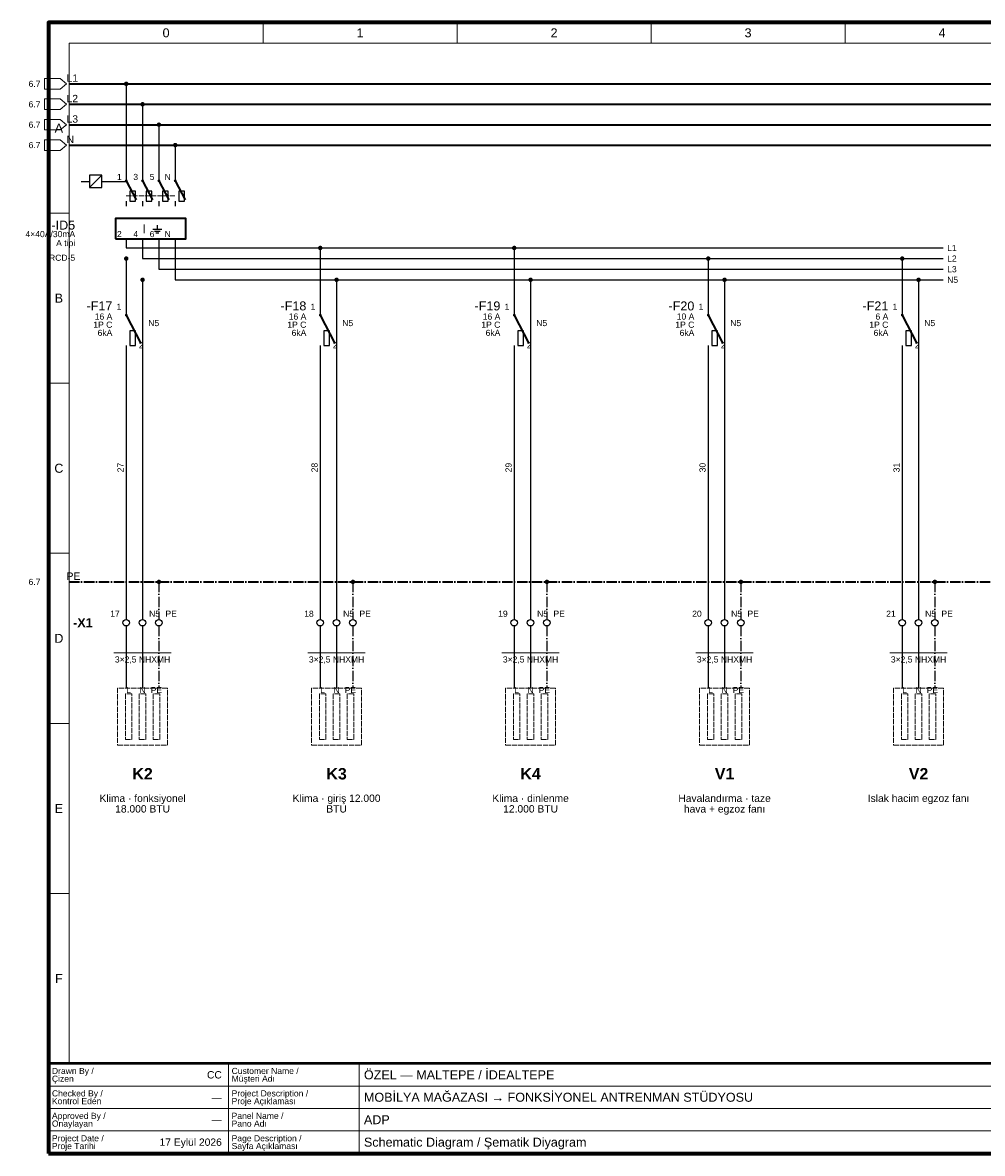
# Paper-space layout '07 Schematic Diagram - Şematik Diyagram' of a CAD drawing. Header units: millimetres. Extents: x 14 to 415, y 10 to 287.
# Tile 1 of 2: x 14 to 249, y 10 to 287. Entities that reach past the tile are written whole.
import ezdxf
from ezdxf.enums import TextEntityAlignment as Align

# ---------------------------------------------------------------- set-up
doc = ezdxf.new("R2010")
doc.units = ezdxf.units.MM
doc.linetypes.add('DASHDOT', pattern=[3.556, 2.54, -0.508, 0, -0.508])
doc.linetypes.add('DASHED', pattern=[1.524, 1.27, -0.254])
for name, color, linetype, lineweight in [('E-SEMA-ANTET', 7, 'Continuous', 50), ('E-SEMA-KLEMENS', 7, 'Continuous', 25), ('E-SEMA-PE', 7, 'DASHDOT', 35), ('E-SEMA-RAY', 7, 'Continuous', 35), ('E-SEMA-SEMBOL', 7, 'Continuous', 35), ('E-SEMA-TEL', 7, 'Continuous', 25), ('E-SEMA-YAZI', 7, 'Continuous', 18), ('E-SEMA-YUK', 8, 'DASHED', 18), ('E-SEMA-ZON', 8, 'Continuous', 18)]:
    doc.layers.add(name, color=color, linetype=linetype, lineweight=lineweight)
doc.styles.add('GYM', font='arial.ttf')
doc.styles.add('GYM-B', font='arialbd.ttf')

psp = doc.layouts.new('07 Schematic Diagram - Şematik Diyagram')

# ---------------------------------------------------------------- hatches: boundary and pattern name
at = {"layer": 'E-SEMA-SEMBOL'}
h = psp.add_hatch(color=7, dxfattribs=at)
edge = h.paths.add_edge_path()
edge.add_arc((39, 272), 0.55, 0, 360)
h = psp.add_hatch(color=7, dxfattribs=at)
edge = h.paths.add_edge_path()
edge.add_arc((43, 267), 0.55, 0, 360)
h = psp.add_hatch(color=7, dxfattribs=at)
edge = h.paths.add_edge_path()
edge.add_arc((47, 262), 0.55, 0, 360)
h = psp.add_hatch(color=7, dxfattribs=at)
edge = h.paths.add_edge_path()
edge.add_arc((51, 257), 0.55, 0, 360)
h = psp.add_hatch(color=7, dxfattribs=at)
edge = h.paths.add_edge_path()
edge.add_arc((39, 248.24), 0.35, 0, 360)
h = psp.add_hatch(color=7, dxfattribs=at)
edge = h.paths.add_edge_path()
edge.add_arc((43, 248.24), 0.35, 0, 360)
h = psp.add_hatch(color=7, dxfattribs=at)
edge = h.paths.add_edge_path()
edge.add_arc((47, 248.24), 0.35, 0, 360)
h = psp.add_hatch(color=7, dxfattribs=at)
edge = h.paths.add_edge_path()
edge.add_arc((51, 248.24), 0.35, 0, 360)
h = psp.add_hatch(color=7, dxfattribs=at)
edge = h.paths.add_edge_path()
edge.add_arc((86.5, 231.8), 0.55, 0, 360)
h = psp.add_hatch(color=7, dxfattribs=at)
edge = h.paths.add_edge_path()
edge.add_arc((134, 231.8), 0.55, 0, 360)
h = psp.add_hatch(color=7, dxfattribs=at)
edge = h.paths.add_edge_path()
edge.add_arc((39, 229.2), 0.55, 0, 360)
h = psp.add_hatch(color=7, dxfattribs=at)
edge = h.paths.add_edge_path()
edge.add_arc((181.5, 229.2), 0.55, 0, 360)
h = psp.add_hatch(color=7, dxfattribs=at)
edge = h.paths.add_edge_path()
edge.add_arc((229, 229.2), 0.55, 0, 360)
h = psp.add_hatch(color=7, dxfattribs=at)
edge = h.paths.add_edge_path()
edge.add_arc((43, 224), 0.55, 0, 360)
h = psp.add_hatch(color=7, dxfattribs=at)
edge = h.paths.add_edge_path()
edge.add_arc((90.5, 224), 0.55, 0, 360)
h = psp.add_hatch(color=7, dxfattribs=at)
edge = h.paths.add_edge_path()
edge.add_arc((138, 224), 0.55, 0, 360)
h = psp.add_hatch(color=7, dxfattribs=at)
edge = h.paths.add_edge_path()
edge.add_arc((185.5, 224), 0.55, 0, 360)
h = psp.add_hatch(color=7, dxfattribs=at)
edge = h.paths.add_edge_path()
edge.add_arc((233, 224), 0.55, 0, 360)
h = psp.add_hatch(color=7, dxfattribs=at)
edge = h.paths.add_edge_path()
edge.add_arc((39, 215.36), 0.35, 0, 360)
h = psp.add_hatch(color=7, dxfattribs=at)
edge = h.paths.add_edge_path()
edge.add_arc((86.5, 215.36), 0.35, 0, 360)
h = psp.add_hatch(color=7, dxfattribs=at)
edge = h.paths.add_edge_path()
edge.add_arc((134, 215.36), 0.35, 0, 360)
h = psp.add_hatch(color=7, dxfattribs=at)
edge = h.paths.add_edge_path()
edge.add_arc((181.5, 215.36), 0.35, 0, 360)
h = psp.add_hatch(color=7, dxfattribs=at)
edge = h.paths.add_edge_path()
edge.add_arc((229, 215.36), 0.35, 0, 360)
h = psp.add_hatch(color=7, dxfattribs=at)
edge = h.paths.add_edge_path()
edge.add_arc((47, 150), 0.55, 0, 360)
h = psp.add_hatch(color=7, dxfattribs=at)
edge = h.paths.add_edge_path()
edge.add_arc((94.5, 150), 0.55, 0, 360)
h = psp.add_hatch(color=7, dxfattribs=at)
edge = h.paths.add_edge_path()
edge.add_arc((142, 150), 0.55, 0, 360)
h = psp.add_hatch(color=7, dxfattribs=at)
edge = h.paths.add_edge_path()
edge.add_arc((189.5, 150), 0.55, 0, 360)
h = psp.add_hatch(color=7, dxfattribs=at)
edge = h.paths.add_edge_path()
edge.add_arc((237, 150), 0.55, 0, 360)

# ---------------------------------------------------------------- linework, layer by layer
at = {"layer": 'E-SEMA-ANTET', "lineweight": 18}
for p, q in [((64, 10), (64, 32)), ((96, 10), (96, 32)), ((20, 26.5), (410, 26.5)), ((20, 21), (410, 21)), ((20, 15.5), (410, 15.5))]:
    psp.add_line(p, q, dxfattribs=at)
at = {"layer": 'E-SEMA-ANTET', "lineweight": 70}
psp.add_lwpolyline([(20, 10), (410, 10), (410, 287), (20, 287)], close=True, dxfattribs=at)
at = {"layer": 'E-SEMA-ANTET', "lineweight": 50}
psp.add_lwpolyline([(20, 10), (410, 10), (410, 32), (20, 32)], close=True, dxfattribs=at)
at = {"layer": 'E-SEMA-KLEMENS', "lineweight": 25}
for centre in [(39, 140), (43, 140), (47, 140), (86.5, 140), (90.5, 140), (94.5, 140), (134, 140), (138, 140), (142, 140), (181.5, 140), (185.5, 140), (189.5, 140), (229, 140), (233, 140), (237, 140)]:
    psp.add_circle(centre, 0.8, dxfattribs=at)
at = {"layer": 'E-SEMA-PE', "linetype": 'DASHDOT', "lineweight": 35}
psp.add_line((25, 150), (405, 150), dxfattribs=at)
at = {"layer": 'E-SEMA-PE', "linetype": 'DASHDOT', "lineweight": 25}
for p, q in [((47, 150), (47, 140.8)), ((94.5, 150), (94.5, 140.8)), ((142, 150), (142, 140.8)), ((189.5, 150), (189.5, 140.8)), ((237, 150), (237, 140.8)), ((47, 139.2), (47, 124)), ((94.5, 139.2), (94.5, 124)), ((142, 139.2), (142, 124)), ((189.5, 139.2), (189.5, 124)), ((237, 139.2), (237, 124))]:
    psp.add_line(p, q, dxfattribs=at)
at = {"layer": 'E-SEMA-RAY', "lineweight": 35}
for p, q in [((25, 272), (405, 272)), ((25, 267), (405, 267)), ((25, 262), (405, 262)), ((25, 257), (405, 257))]:
    psp.add_line(p, q, dxfattribs=at)
at = {"layer": 'E-SEMA-RAY', "lineweight": 25}
for p, q in [((39, 231.8), (239, 231.8)), ((43, 229.2), (239, 229.2)), ((47, 226.6), (239, 226.6)), ((51, 224), (239, 224))]:
    psp.add_line(p, q, dxfattribs=at)
at = {"layer": 'E-SEMA-SEMBOL', "lineweight": 18}
psp.add_line((30, 246.6), (33, 249.6), dxfattribs=at)
at = {"layer": 'E-SEMA-SEMBOL', "lineweight": 35}
for p, q in [((39, 248.24), (41.4, 243.6)), ((43, 248.24), (45.4, 243.6)), ((47, 248.24), (49.4, 243.6)), ((51, 248.24), (53.4, 243.6)), ((39, 215.36), (42.6, 208.4)), ((86.5, 215.36), (90.1, 208.4)), ((134, 215.36), (137.6, 208.4)), ((181.5, 215.36), (185.1, 208.4)), ((229, 215.36), (232.6, 208.4))]:
    psp.add_line(p, q, dxfattribs=at)
at = {"layer": 'E-SEMA-SEMBOL', "linetype": 'DASHED', "lineweight": 18}
psp.add_line((39, 244.6), (51, 244.6), dxfattribs=at)
at = {"layer": 'E-SEMA-SEMBOL', "lineweight": 25}
for p, q in [((45.5, 236.4), (47.7, 236.4)), ((45.9, 235.95), (47.3, 235.95)), ((46.25, 235.5), (46.95, 235.5)), ((46.6, 237.4), (46.6, 236.4))]:
    psp.add_line(p, q, dxfattribs=at)
for points in [[(30, 246.6), (33, 246.6), (33, 249.6), (30, 249.6)], [(39.9, 243.28), (41.3, 243.28), (41.3, 245.68), (39.9, 245.68)], [(43.9, 243.28), (45.3, 243.28), (45.3, 245.68), (43.9, 245.68)], [(47.9, 243.28), (49.3, 243.28), (49.3, 245.68), (47.9, 245.68)], [(51.9, 243.28), (53.3, 243.28), (53.3, 245.68), (51.9, 245.68)], [(39.9, 207.92), (41.3, 207.92), (41.3, 211.52), (39.9, 211.52)], [(87.4, 207.92), (88.8, 207.92), (88.8, 211.52), (87.4, 211.52)], [(134.9, 207.92), (136.3, 207.92), (136.3, 211.52), (134.9, 211.52)], [(182.4, 207.92), (183.8, 207.92), (183.8, 211.52), (182.4, 211.52)], [(229.9, 207.92), (231.3, 207.92), (231.3, 211.52), (229.9, 211.52)]]:
    psp.add_lwpolyline(points, close=True, dxfattribs=at)
at = {"layer": 'E-SEMA-SEMBOL', "lineweight": 35}
psp.add_lwpolyline([(36.4, 234), (53.6, 234), (53.6, 239), (36.4, 239)], close=True, dxfattribs=at)
at = {"layer": 'E-SEMA-TEL', "lineweight": 25}
for p, q in [((39, 272), (39, 250)), ((43, 267), (43, 250)), ((47, 262), (47, 250)), ((51, 257), (51, 250)), ((39, 250), (39, 248.24)), ((43, 250), (43, 248.24)), ((47, 250), (47, 248.24)), ((51, 250), (51, 248.24)), ((28, 248.1), (30, 248.1)), ((33, 248.1), (39, 248.1)), ((39, 243.28), (39, 242)), ((43, 243.28), (43, 242)), ((47, 243.28), (47, 242)), ((51, 243.28), (51, 242)), ((39, 234), (39, 232.4)), ((39, 234), (39, 231.8)), ((43, 234), (43, 232.4)), ((43, 234), (43, 229.2)), ((47, 234), (47, 232.4)), ((47, 234), (47, 226.6)), ((51, 234), (51, 232.4)), ((51, 234), (51, 224)), ((86.5, 231.8), (86.5, 218)), ((134, 231.8), (134, 218)), ((39, 229.2), (39, 218)), ((181.5, 229.2), (181.5, 218)), ((229, 229.2), (229, 218)), ((43, 224), (43, 140.8)), ((90.5, 224), (90.5, 140.8)), ((138, 224), (138, 140.8)), ((185.5, 224), (185.5, 140.8)), ((233, 224), (233, 140.8)), ((39, 218), (39, 215.36)), ((86.5, 218), (86.5, 215.36)), ((134, 218), (134, 215.36)), ((181.5, 218), (181.5, 215.36)), ((229, 218), (229, 215.36)), ((39, 207.92), (39, 206)), ((86.5, 207.92), (86.5, 206)), ((134, 207.92), (134, 206)), ((181.5, 207.92), (181.5, 206)), ((229, 207.92), (229, 206)), ((39, 206), (39, 140.8)), ((86.5, 206), (86.5, 140.8)), ((134, 206), (134, 140.8)), ((181.5, 206), (181.5, 140.8)), ((229, 206), (229, 140.8)), ((39, 139.2), (39, 124)), ((43, 139.2), (43, 124)), ((86.5, 139.2), (86.5, 124)), ((90.5, 139.2), (90.5, 124)), ((134, 139.2), (134, 124)), ((138, 139.2), (138, 124)), ((181.5, 139.2), (181.5, 124)), ((185.5, 139.2), (185.5, 124)), ((229, 139.2), (229, 124)), ((233, 139.2), (233, 124))]:
    psp.add_line(p, q, dxfattribs=at)
at = {"layer": 'E-SEMA-YAZI', "lineweight": 13}
for p, q in [((36, 132.6), (50, 132.6)), ((83.5, 132.6), (97.5, 132.6)), ((131, 132.6), (145, 132.6)), ((178.5, 132.6), (192.5, 132.6)), ((226, 132.6), (240, 132.6))]:
    psp.add_line(p, q, dxfattribs=at)
at = {"layer": 'E-SEMA-YAZI', "lineweight": 18}
for points in [[(19, 270.7), (22.8, 270.7), (24.4, 272), (22.8, 273.3), (19, 273.3)], [(19, 265.7), (22.8, 265.7), (24.4, 267), (22.8, 268.3), (19, 268.3)], [(19, 260.7), (22.8, 260.7), (24.4, 262), (22.8, 263.3), (19, 263.3)], [(19, 255.7), (22.8, 255.7), (24.4, 257), (22.8, 258.3), (19, 258.3)]]:
    psp.add_lwpolyline(points, close=True, dxfattribs=at)
at = {"layer": 'E-SEMA-YUK', "linetype": 'DASHED', "lineweight": 18}
for points in [[(36.9, 110), (49.1, 110), (49.1, 124), (36.9, 124)], [(84.4, 110), (96.6, 110), (96.6, 124), (84.4, 124)], [(131.9, 110), (144.1, 110), (144.1, 124), (131.9, 124)], [(179.4, 110), (191.6, 110), (191.6, 124), (179.4, 124)], [(226.9, 110), (239.1, 110), (239.1, 124), (226.9, 124)]]:
    psp.add_lwpolyline(points, close=True, dxfattribs=at)
at = {"layer": 'E-SEMA-YUK', "lineweight": 18}
for points in [[(38.8, 111.4), (40.4, 111.4), (40.4, 122.6), (38.8, 122.6)], [(42.2, 111.4), (43.8, 111.4), (43.8, 122.6), (42.2, 122.6)], [(45.6, 111.4), (47.2, 111.4), (47.2, 122.6), (45.6, 122.6)], [(86.3, 111.4), (87.9, 111.4), (87.9, 122.6), (86.3, 122.6)], [(89.7, 111.4), (91.3, 111.4), (91.3, 122.6), (89.7, 122.6)], [(93.1, 111.4), (94.7, 111.4), (94.7, 122.6), (93.1, 122.6)], [(133.8, 111.4), (135.4, 111.4), (135.4, 122.6), (133.8, 122.6)], [(137.2, 111.4), (138.8, 111.4), (138.8, 122.6), (137.2, 122.6)], [(140.6, 111.4), (142.2, 111.4), (142.2, 122.6), (140.6, 122.6)], [(181.3, 111.4), (182.9, 111.4), (182.9, 122.6), (181.3, 122.6)], [(184.7, 111.4), (186.3, 111.4), (186.3, 122.6), (184.7, 122.6)], [(188.1, 111.4), (189.7, 111.4), (189.7, 122.6), (188.1, 122.6)], [(228.8, 111.4), (230.4, 111.4), (230.4, 122.6), (228.8, 122.6)], [(232.2, 111.4), (233.8, 111.4), (233.8, 122.6), (232.2, 122.6)], [(235.6, 111.4), (237.2, 111.4), (237.2, 122.6), (235.6, 122.6)]]:
    psp.add_lwpolyline(points, close=True, dxfattribs=at)
at = {"layer": 'E-SEMA-ZON', "lineweight": 18}
for p, q in [((72.5, 282), (72.5, 287)), ((120, 282), (120, 287)), ((167.5, 282), (167.5, 287)), ((215, 282), (215, 287)), ((20, 240.33), (25, 240.33)), ((20, 198.67), (25, 198.67)), ((20, 157), (25, 157)), ((20, 115.33), (25, 115.33)), ((20, 73.67), (25, 73.67)), ((72.5, 32), (72.5, 32)), ((120, 32), (120, 32)), ((167.5, 32), (167.5, 32)), ((215, 32), (215, 32))]:
    psp.add_line(p, q, dxfattribs=at)
psp.add_lwpolyline([(25, 32), (405, 32), (405, 282), (25, 282)], close=True, dxfattribs=at)

# ---------------------------------------------------------------- texts
at = {"layer": 'E-SEMA-ANTET', "style": 'GYM'}
for s, height, p in [('Drawn By /', 1.5, (20.8, 30.2)), ('Customer Name /', 1.5, (64.8, 30.2)), ('ÖZEL — MALTEPE / İDEALTEPE', 2.2, (97.2, 29.25)), ('Çizen', 1.5, (20.8, 28.3)), ('Müşteri Adı', 1.5, (64.8, 28.3)), ('Checked By /', 1.5, (20.8, 24.7)), ('Project Description /', 1.5, (64.8, 24.7)), ('MOBİLYA MAĞAZASI → FONKSİYONEL ANTRENMAN STÜDYOSU', 2.2, (97.2, 23.75)), ('Kontrol Eden', 1.5, (20.8, 22.8)), ('Proje Açıklaması', 1.5, (64.8, 22.8)), ('Approved By /', 1.5, (20.8, 19.2)), ('Panel Name /', 1.5, (64.8, 19.2)), ('Onaylayan', 1.5, (20.8, 17.3)), ('Pano Adı', 1.5, (64.8, 17.3)), ('ADP', 2.2, (97.2, 18.25)), ('Project Date /', 1.5, (20.8, 13.7)), ('Page Description /', 1.5, (64.8, 13.7)), ('Schematic Diagram / Şematik Diyagram', 2.2, (97.2, 12.75)), ('Proje Tarihi', 1.5, (20.8, 11.8)), ('Sayfa Açıklaması', 1.5, (64.8, 11.8))]:
    psp.add_text(s, height=height, dxfattribs=at).set_placement(p, align=Align.MIDDLE_LEFT)
for s, p in [('CC', (62.4, 29.25)), ('—', (62.4, 23.75)), ('—', (62.4, 18.25)), ('17 Eylül 2026', (62.4, 12.75))]:
    psp.add_text(s, height=1.8, dxfattribs=at).set_placement(p, align=Align.MIDDLE_RIGHT)
at = {"layer": 'E-SEMA-SEMBOL', "style": 'GYM'}
psp.add_text('I', height=2.2, dxfattribs=at).set_placement((43.4, 236.5), align=Align.MIDDLE_CENTER)
at = {"layer": 'E-SEMA-YAZI'}
for s, height, style, p in [('L1', 1.8, 'GYM', (24.4, 273.4)), ('L2', 1.8, 'GYM', (24.4, 268.4)), ('L3', 1.8, 'GYM', (24.4, 263.4)), ('N', 1.8, 'GYM', (24.4, 258.4)), ('L1', 1.5, 'GYM', (240, 231.8)), ('L2', 1.5, 'GYM', (240, 229.2)), ('L3', 1.5, 'GYM', (240, 226.6)), ('N5', 1.5, 'GYM', (240, 224)), ('N5', 1.5, 'GYM', (44.4, 213.4)), ('N5', 1.5, 'GYM', (91.9, 213.4)), ('N5', 1.5, 'GYM', (139.4, 213.4)), ('N5', 1.5, 'GYM', (186.9, 213.4)), ('N5', 1.5, 'GYM', (234.4, 213.4)), ('2', 1.5, 'GYM', (42.1, 208)), ('2', 1.5, 'GYM', (89.6, 208)), ('2', 1.5, 'GYM', (137.1, 208)), ('2', 1.5, 'GYM', (184.6, 208)), ('2', 1.5, 'GYM', (232.1, 208)), ('PE', 1.8, 'GYM', (24.4, 151.4)), ('N5', 1.5, 'GYM', (44.6, 142.2)), ('PE', 1.5, 'GYM', (48.6, 142.2)), ('N5', 1.5, 'GYM', (92.1, 142.2)), ('PE', 1.5, 'GYM', (96.1, 142.2)), ('N5', 1.5, 'GYM', (139.6, 142.2)), ('PE', 1.5, 'GYM', (143.6, 142.2)), ('N5', 1.5, 'GYM', (187.1, 142.2)), ('PE', 1.5, 'GYM', (191.1, 142.2)), ('N5', 1.5, 'GYM', (234.6, 142.2)), ('PE', 1.5, 'GYM', (238.6, 142.2)), ('-X1', 2.2, 'GYM-B', (26, 140))]:
    psp.add_text(s, height=height, dxfattribs=dict(at, style=style)).set_placement(p, align=Align.MIDDLE_LEFT)
at = {"layer": 'E-SEMA-YAZI', "style": 'GYM'}
for s, height, p in [('6.7', 1.5, (18, 272)), ('6.7', 1.5, (18, 267)), ('6.7', 1.5, (18, 262)), ('6.7', 1.5, (18, 257)), ('1', 1.5, (37.9, 249.2)), ('3', 1.5, (41.9, 249.2)), ('5', 1.5, (45.9, 249.2)), ('N', 1.5, (49.9, 249.2)), ('-ID5', 2.2, (26.5, 237.4)), ('4×40A/30mA', 1.5, (26.5, 235.2)), ('2', 1.5, (37.9, 235.2)), ('4', 1.5, (41.9, 235.2)), ('6', 1.5, (45.9, 235.2)), ('N', 1.5, (49.9, 235.2)), ('A tipi', 1.5, (26.5, 233)), ('RCD-5', 1.5, (26.5, 229.4)), ('-F17', 2.2, (35.6, 217.6)), ('1', 1.5, (37.8, 217.4)), ('-F18', 2.2, (83.1, 217.6)), ('1', 1.5, (85.3, 217.4)), ('-F19', 2.2, (130.6, 217.6)), ('1', 1.5, (132.8, 217.4)), ('-F20', 2.2, (178.1, 217.6)), ('1', 1.5, (180.3, 217.4)), ('-F21', 2.2, (225.6, 217.6)), ('1', 1.5, (227.8, 217.4)), ('1P C', 1.5, (35.6, 213)), ('16 A', 1.5, (35.6, 215)), ('1P C', 1.5, (83.1, 213)), ('16 A', 1.5, (83.1, 215)), ('1P C', 1.5, (130.6, 213)), ('16 A', 1.5, (130.6, 215)), ('1P C', 1.5, (178.1, 213)), ('10 A', 1.5, (178.1, 215)), ('1P C', 1.5, (225.6, 213)), ('6 A', 1.5, (225.6, 215)), ('6kA', 1.5, (35.6, 211)), ('6kA', 1.5, (83.1, 211)), ('6kA', 1.5, (130.6, 211)), ('6kA', 1.5, (178.1, 211)), ('6kA', 1.5, (225.6, 211)), ('6.7', 1.5, (18, 150)), ('17', 1.5, (37.4, 142.2)), ('18', 1.5, (84.9, 142.2)), ('19', 1.5, (132.4, 142.2)), ('20', 1.5, (179.9, 142.2)), ('21', 1.5, (227.4, 142.2))]:
    psp.add_text(s, height=height, dxfattribs=at).set_placement(p, align=Align.MIDDLE_RIGHT)
for s, p in [('27', (37.6, 178)), ('28', (85.1, 178)), ('29', (132.6, 178)), ('30', (180.1, 178)), ('31', (227.6, 178))]:
    psp.add_text(s, height=1.5, rotation=90, dxfattribs=at).set_placement(p, align=Align.MIDDLE_CENTER)
at = {"layer": 'E-SEMA-YAZI'}
for s, height, style, p in [('3×2,5 NHXMH', 1.5, 'GYM', (43, 131)), ('3×2,5 NHXMH', 1.5, 'GYM', (90.5, 131)), ('3×2,5 NHXMH', 1.5, 'GYM', (138, 131)), ('3×2,5 NHXMH', 1.5, 'GYM', (185.5, 131)), ('3×2,5 NHXMH', 1.5, 'GYM', (233, 131)), ('K2', 2.8, 'GYM-B', (43, 103)), ('K3', 2.8, 'GYM-B', (90.5, 103)), ('K4', 2.8, 'GYM-B', (138, 103)), ('V1', 2.8, 'GYM-B', (185.5, 103)), ('V2', 2.8, 'GYM-B', (233, 103)), ('Klima · fonksiyonel', 1.8, 'GYM', (43, 97)), ('Klima · giriş 12.000', 1.8, 'GYM', (90.5, 97)), ('Klima · dinlenme', 1.8, 'GYM', (138, 97)), ('Havalandırma · taze', 1.8, 'GYM', (185.5, 97)), ('Islak hacim egzoz fanı', 1.8, 'GYM', (233, 97)), ('18.000 BTU', 1.8, 'GYM', (43, 94.4)), ('BTU', 1.8, 'GYM', (90.5, 94.4)), ('12.000 BTU', 1.8, 'GYM', (138, 94.4)), ('hava + egzoz fanı', 1.8, 'GYM', (185.5, 94.4))]:
    psp.add_text(s, height=height, dxfattribs=dict(at, style=style)).set_placement(p, align=Align.MIDDLE_CENTER)
at = {"layer": 'E-SEMA-YUK', "style": 'GYM'}
for s, p in [('L', (39.6, 123.5)), ('N', (43, 123.5)), ('PE', (46.4, 123.5)), ('L', (87.1, 123.5)), ('N', (90.5, 123.5)), ('PE', (93.9, 123.5)), ('L', (134.6, 123.5)), ('N', (138, 123.5)), ('PE', (141.4, 123.5)), ('L', (182.1, 123.5)), ('N', (185.5, 123.5)), ('PE', (188.9, 123.5)), ('L', (229.6, 123.5)), ('N', (233, 123.5)), ('PE', (236.4, 123.5))]:
    psp.add_text(s, height=1.5, dxfattribs=at).set_placement(p, align=Align.MIDDLE_CENTER)
at = {"layer": 'E-SEMA-ZON', "style": 'GYM'}
for s, p in [('0', (48.75, 284.5)), ('1', (96.25, 284.5)), ('2', (143.75, 284.5)), ('3', (191.25, 284.5)), ('4', (238.75, 284.5)), ('A', (22.5, 261.17)), ('B', (22.5, 219.5)), ('C', (22.5, 177.83)), ('D', (22.5, 136.17)), ('E', (22.5, 94.5)), ('F', (22.5, 52.83))]:
    psp.add_text(s, height=2.2, dxfattribs=at).set_placement(p, align=Align.MIDDLE_CENTER)

doc.saveas('drawing.dxf')
